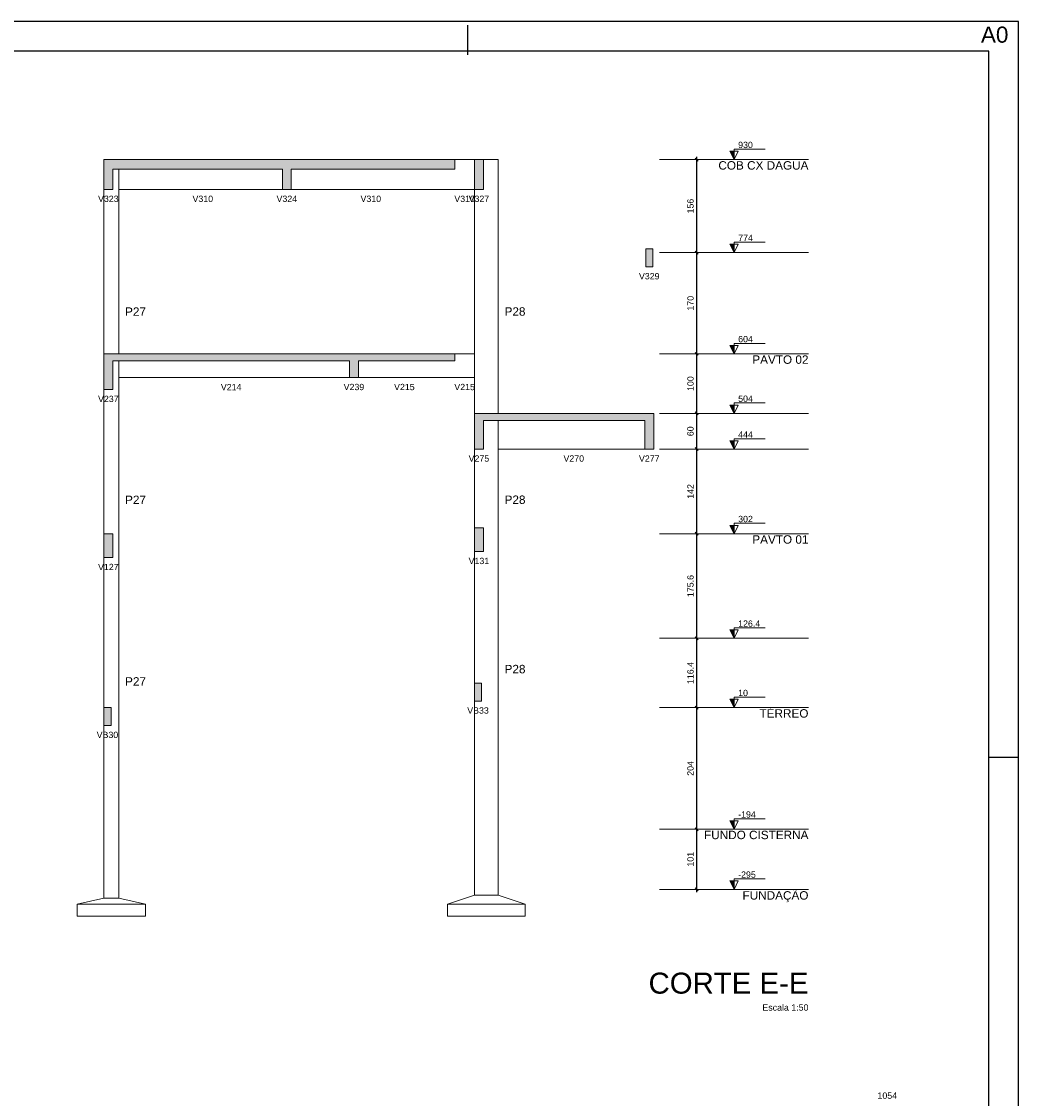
# Model space of a CAD drawing. Header units: millimetres. Extents: x 0 to 119, y 0 to 84.
# Tile 11 of 11: x 85 to 119, y 48 to 84. Entities that reach past the tile are written whole.
import ezdxf

# ---------------------------------------------------------------- set-up
doc = ezdxf.new("R2010")
doc.units = ezdxf.units.MM
doc.header["$MEASUREMENT"] = 0
doc.linetypes.add('DASHED', pattern=[1.905, 1.27, -0.635])
doc.linetypes.add('NULL', pattern=[0])
doc.layers.get('0').update_dxf_attribs({"lineweight": 18})
for name, color, linetype, lineweight in [('FO-Cotas', 5, 'Continuous', 5), ('FO-Elementos cortados', 159, 'Continuous', 5), ('FO-Elementos em vista', 7, 'Continuous', 5), ('FO-Hachuras', 153, 'Continuous', 5), ('FO-Indicações', 7, 'Continuous', 5), ('FO-Níveis', 9, 'DASHED', 5), ('FO-Textos das vigas', 7, 'Continuous', 5), ('FO-Textos dos pilares', 7, 'Continuous', 5), ('FO-Títulos', 1, 'Continuous', 20)]:
    doc.layers.add(name, color=color, linetype=linetype, lineweight=lineweight)
doc.layers.add('SEDUC_MARF', color=1, linetype='Continuous')
doc.layers.add('SEDUC_MARGG', color=7, linetype='Continuous')
doc.styles.add('Arial', font='txt')
doc.dimstyles.new('UM_50.000000', dxfattribs={"dimtxt": 0.18, "dimasz": 0.1, "dimexe": 0.1, "dimexo": 0.2, "dimgap": 0, "dimtad": 1, "dimtih": 1, "dimtoh": 1, "dimdec": 1, "dimlfac": 50, "dimzin": 0, "dimdsep": 46, "dimtxsty": 'Standard', "dimcen": 0.09, "dimdle": 0.1, "dimadec": 1, "dimazin": 2, "dimtfac": 1, "dimtdec": 4, "dimtofl": 0, "dimtmove": 0, "dimatfit": 3, "dimfxl": 1, "dimtolj": 1, "dimarcsym": 0})

# ---------------------------------------------------------------- blocks, each defined once
blk = doc.blocks.new('_Oblique')
at = {"color": 0, "linetype": 'ByBlock', "lineweight": -2}
blk.add_line((-0.5, -0.5), (0.5, 0.5), dxfattribs=at)
blk = doc.blocks.new('*D47')
at = {"layer": 'Defpoints', "color": 0}
for p in [(108.098, 56.983), (108.098, 56.983), (108.098, 54.963)]:
    blk.add_point(p, dxfattribs=at)
at = {"layer": 'FO-Cotas', "color": 0, "linetype": 'Continuous', "lineweight": -2}
blk.add_line((108.098, 54.863), (108.098, 57.083), dxfattribs=at)
at = {"layer": 'FO-Cotas', "color": 0, "lineweight": -2, "xscale": 0.1, "yscale": 0.1, "zscale": 0.1}
for p, rotation in [((108.098, 56.983), 90), ((108.098, 54.963), 270)]:
    blk.add_blockref('_Oblique', p, dxfattribs=dict(at, rotation=rotation))
at = {"layer": 'FO-Cotas', "color": 7, "insert": (107.886, 55.973), "char_height": 0.2118, "attachment_point": 5, "rotation": 90, "style": 'Arial'}
blk.add_mtext('\\A1;101', dxfattribs=at)
blk = doc.blocks.new('*D48')
at = {"layer": 'Defpoints', "color": 0}
for p in [(108.098, 61.063), (108.098, 61.063), (108.098, 56.983)]:
    blk.add_point(p, dxfattribs=at)
at = {"layer": 'FO-Cotas', "color": 0, "linetype": 'Continuous', "lineweight": -2}
blk.add_line((108.098, 56.883), (108.098, 61.163), dxfattribs=at)
at = {"layer": 'FO-Cotas', "color": 0, "lineweight": -2, "xscale": 0.1, "yscale": 0.1, "zscale": 0.1}
for p, rotation in [((108.098, 61.063), 90), ((108.098, 56.983), 270)]:
    blk.add_blockref('_Oblique', p, dxfattribs=dict(at, rotation=rotation))
at = {"layer": 'FO-Cotas', "color": 7, "insert": (107.886, 59.023), "char_height": 0.2118, "attachment_point": 5, "rotation": 90, "style": 'Arial'}
blk.add_mtext('\\A1;204', dxfattribs=at)
blk = doc.blocks.new('*D49')
at = {"layer": 'Defpoints', "color": 0}
for p in [(108.098, 63.391), (108.098, 63.391), (108.098, 61.063)]:
    blk.add_point(p, dxfattribs=at)
at = {"layer": 'FO-Cotas', "color": 0, "linetype": 'Continuous', "lineweight": -2}
blk.add_line((108.098, 60.963), (108.098, 63.491), dxfattribs=at)
at = {"layer": 'FO-Cotas', "color": 0, "lineweight": -2, "xscale": 0.1, "yscale": 0.1, "zscale": 0.1}
for p, rotation in [((108.098, 63.391), 90), ((108.098, 61.063), 270)]:
    blk.add_blockref('_Oblique', p, dxfattribs=dict(at, rotation=rotation))
at = {"layer": 'FO-Cotas', "color": 7, "insert": (107.886, 62.227), "char_height": 0.2118, "attachment_point": 5, "rotation": 90, "style": 'Arial'}
blk.add_mtext('\\A1;116.4', dxfattribs=at)
blk = doc.blocks.new('*D50')
at = {"layer": 'Defpoints', "color": 0}
for p in [(108.098, 66.903), (108.098, 66.903), (108.098, 63.391)]:
    blk.add_point(p, dxfattribs=at)
at = {"layer": 'FO-Cotas', "color": 0, "linetype": 'Continuous', "lineweight": -2}
blk.add_line((108.098, 63.291), (108.098, 67.003), dxfattribs=at)
at = {"layer": 'FO-Cotas', "color": 0, "lineweight": -2, "xscale": 0.1, "yscale": 0.1, "zscale": 0.1}
for p, rotation in [((108.098, 66.903), 90), ((108.098, 63.391), 270)]:
    blk.add_blockref('_Oblique', p, dxfattribs=dict(at, rotation=rotation))
at = {"layer": 'FO-Cotas', "color": 7, "insert": (107.886, 65.147), "char_height": 0.2118, "attachment_point": 5, "rotation": 90, "style": 'Arial'}
blk.add_mtext('\\A1;175.6', dxfattribs=at)
blk = doc.blocks.new('*D51')
at = {"layer": 'Defpoints', "color": 0}
for p in [(108.098, 69.743), (108.098, 69.743), (108.098, 66.903)]:
    blk.add_point(p, dxfattribs=at)
at = {"layer": 'FO-Cotas', "color": 0, "linetype": 'Continuous', "lineweight": -2}
blk.add_line((108.098, 66.803), (108.098, 69.843), dxfattribs=at)
at = {"layer": 'FO-Cotas', "color": 0, "lineweight": -2, "xscale": 0.1, "yscale": 0.1, "zscale": 0.1}
for p, rotation in [((108.098, 69.743), 90), ((108.098, 66.903), 270)]:
    blk.add_blockref('_Oblique', p, dxfattribs=dict(at, rotation=rotation))
at = {"layer": 'FO-Cotas', "color": 7, "insert": (107.886, 68.323), "char_height": 0.2118, "attachment_point": 5, "rotation": 90, "style": 'Arial'}
blk.add_mtext('\\A1;142', dxfattribs=at)
blk = doc.blocks.new('*D52')
at = {"layer": 'Defpoints', "color": 0}
for p in [(108.098, 70.943), (108.098, 70.943), (108.098, 69.743)]:
    blk.add_point(p, dxfattribs=at)
at = {"layer": 'FO-Cotas', "color": 0, "linetype": 'Continuous', "lineweight": -2}
blk.add_line((108.098, 69.643), (108.098, 71.043), dxfattribs=at)
at = {"layer": 'FO-Cotas', "color": 0, "lineweight": -2, "xscale": 0.1, "yscale": 0.1, "zscale": 0.1}
for p, rotation in [((108.098, 70.943), 90), ((108.098, 69.743), 270)]:
    blk.add_blockref('_Oblique', p, dxfattribs=dict(at, rotation=rotation))
at = {"layer": 'FO-Cotas', "color": 7, "insert": (107.886, 70.343), "char_height": 0.2118, "attachment_point": 5, "rotation": 90, "style": 'Arial'}
blk.add_mtext('\\A1;60', dxfattribs=at)
blk = doc.blocks.new('*D53')
at = {"layer": 'Defpoints', "color": 0}
for p in [(108.098, 72.943), (108.098, 72.943), (108.098, 70.943)]:
    blk.add_point(p, dxfattribs=at)
at = {"layer": 'FO-Cotas', "color": 0, "linetype": 'Continuous', "lineweight": -2}
blk.add_line((108.098, 70.843), (108.098, 73.043), dxfattribs=at)
at = {"layer": 'FO-Cotas', "color": 0, "lineweight": -2, "xscale": 0.1, "yscale": 0.1, "zscale": 0.1}
for p, rotation in [((108.098, 72.943), 90), ((108.098, 70.943), 270)]:
    blk.add_blockref('_Oblique', p, dxfattribs=dict(at, rotation=rotation))
at = {"layer": 'FO-Cotas', "color": 7, "insert": (107.886, 71.943), "char_height": 0.2118, "attachment_point": 5, "rotation": 90, "style": 'Arial'}
blk.add_mtext('\\A1;100', dxfattribs=at)
blk = doc.blocks.new('*D54')
at = {"layer": 'Defpoints', "color": 0}
for p in [(108.098, 76.343), (108.098, 76.343), (108.098, 72.943)]:
    blk.add_point(p, dxfattribs=at)
at = {"layer": 'FO-Cotas', "color": 0, "linetype": 'Continuous', "lineweight": -2}
blk.add_line((108.098, 72.843), (108.098, 76.443), dxfattribs=at)
at = {"layer": 'FO-Cotas', "color": 0, "lineweight": -2, "xscale": 0.1, "yscale": 0.1, "zscale": 0.1}
for p, rotation in [((108.098, 76.343), 90), ((108.098, 72.943), 270)]:
    blk.add_blockref('_Oblique', p, dxfattribs=dict(at, rotation=rotation))
at = {"layer": 'FO-Cotas', "color": 7, "insert": (107.886, 74.643), "char_height": 0.2118, "attachment_point": 5, "rotation": 90, "style": 'Arial'}
blk.add_mtext('\\A1;170', dxfattribs=at)
blk = doc.blocks.new('*D55')
at = {"layer": 'Defpoints', "color": 0}
for p in [(108.098, 79.463), (108.098, 79.463), (108.098, 76.343)]:
    blk.add_point(p, dxfattribs=at)
at = {"layer": 'FO-Cotas', "color": 0, "linetype": 'Continuous', "lineweight": -2}
blk.add_line((108.098, 76.243), (108.098, 79.563), dxfattribs=at)
at = {"layer": 'FO-Cotas', "color": 0, "lineweight": -2, "xscale": 0.1, "yscale": 0.1, "zscale": 0.1}
for p, rotation in [((108.098, 79.463), 90), ((108.098, 76.343), 270)]:
    blk.add_blockref('_Oblique', p, dxfattribs=dict(at, rotation=rotation))
at = {"layer": 'FO-Cotas', "color": 7, "insert": (107.886, 77.903), "char_height": 0.2118, "attachment_point": 5, "rotation": 90, "style": 'Arial'}
blk.add_mtext('\\A1;156', dxfattribs=at)

msp = doc.modelspace()

# ---------------------------------------------------------------- hatches: boundary and pattern name
at = {"layer": 'FO-Hachuras', "linetype": 'Continuous'}
for points in [[(88.188, 79.1434), (94.4814, 79.1434), (94.4814, 79.4634), (88.188, 79.4634), (88.188, 79.1434)], [(88.188, 78.4634), (88.488, 78.4634), (88.488, 79.4634), (88.188, 79.4634), (88.188, 78.4634)], [(94.1814, 79.1434), (99.9714, 79.1434), (99.9714, 79.4634), (94.1814, 79.4634), (94.1814, 79.1434)], [(94.1814, 78.4634), (94.4814, 78.4634), (94.4814, 79.4634), (94.1814, 79.4634), (94.1814, 78.4634)], [(100.6314, 78.4634), (100.9314, 78.4634), (100.9314, 79.4634), (100.6314, 79.4634), (100.6314, 78.4634)], [(106.3814, 75.8634), (106.6214, 75.8634), (106.6214, 76.4634), (106.3814, 76.4634), (106.3814, 75.8634)], [(88.188, 72.7034), (96.7348, 72.7034), (96.7348, 72.9434), (88.188, 72.9434), (88.188, 72.7034)], [(88.188, 71.7434), (88.488, 71.7434), (88.488, 72.9434), (88.188, 72.9434), (88.188, 71.7434)], [(96.4348, 72.7034), (99.9714, 72.7034), (99.9714, 72.9434), (96.4348, 72.9434), (96.4348, 72.7034)], [(96.4348, 72.1434), (96.7348, 72.1434), (96.7348, 72.9434), (96.4348, 72.9434), (96.4348, 72.1434)], [(100.6314, 70.7034), (106.6514, 70.7034), (106.6514, 70.9434), (100.6314, 70.9434), (100.6314, 70.7034)], [(100.6314, 69.7434), (100.9314, 69.7434), (100.9314, 70.9434), (100.6314, 70.9434), (100.6314, 69.7434)], [(106.3514, 69.7434), (106.6514, 69.7434), (106.6514, 70.9434), (106.3514, 70.9434), (106.3514, 69.7434)], [(88.188, 66.1034), (88.488, 66.1034), (88.488, 66.9034), (88.188, 66.9034), (88.188, 66.1034)], [(100.6314, 66.3034), (100.9314, 66.3034), (100.9314, 67.1034), (100.6314, 67.1034), (100.6314, 66.3034)], [(100.6314, 61.2834), (100.8714, 61.2834), (100.8714, 61.8834), (100.6314, 61.8834), (100.6314, 61.2834)], [(88.188, 60.4634), (88.428, 60.4634), (88.428, 61.0634), (88.188, 61.0634), (88.188, 60.4634)]]:
    msp.add_hatch(color=153, dxfattribs=at).paths.add_polyline_path(points)
at = {"layer": 'FO-Indicações', "linetype": 'Continuous'}
for points in [[(109.3478, 79.4634), (109.3478, 79.7434), (109.2078, 79.7434), (109.3478, 79.4634)], [(109.3478, 76.3434), (109.3478, 76.6234), (109.2078, 76.6234), (109.3478, 76.3434)], [(109.3478, 72.9434), (109.3478, 73.2234), (109.2078, 73.2234), (109.3478, 72.9434)], [(109.3478, 70.9434), (109.3478, 71.2234), (109.2078, 71.2234), (109.3478, 70.9434)], [(109.3478, 69.7434), (109.3478, 70.0234), (109.2078, 70.0234), (109.3478, 69.7434)], [(109.3478, 66.9034), (109.3478, 67.1834), (109.2078, 67.1834), (109.3478, 66.9034)], [(109.3478, 63.3914), (109.3478, 63.6714), (109.2078, 63.6714), (109.3478, 63.3914)], [(109.3478, 61.0634), (109.3478, 61.3434), (109.2078, 61.3434), (109.3478, 61.0634)], [(109.3478, 56.9834), (109.3478, 57.2634), (109.2078, 57.2634), (109.3478, 56.9834)], [(109.3478, 54.9634), (109.3478, 55.2434), (109.2078, 55.2434), (109.3478, 54.9634)]]:
    msp.add_hatch(color=7, dxfattribs=at).paths.add_polyline_path(points)

# ---------------------------------------------------------------- linework, layer by layer
at = {"layer": 'FO-Elementos cortados'}
for p, q in [((88.188, 79.4634), (88.188, 79.1434)), ((88.488, 79.4634), (88.188, 79.4634)), ((88.688, 79.4634), (88.488, 79.4634)), ((94.1814, 79.4634), (88.688, 79.4634)), ((94.3314, 79.4634), (94.1814, 79.4634)), ((94.4814, 79.4634), (94.3314, 79.4634)), ((99.9714, 79.4634), (94.4814, 79.4634)), ((99.9714, 79.1434), (99.9714, 79.4634)), ((100.9314, 79.4634), (100.6314, 79.4634)), ((100.6314, 79.4634), (100.6314, 78.4634)), ((100.9314, 78.4634), (100.9314, 79.4634)), ((88.188, 79.1434), (88.188, 78.4634)), ((88.488, 78.4634), (88.488, 79.1434)), ((88.488, 79.1434), (88.688, 79.1434)), ((88.688, 79.1434), (94.1814, 79.1434)), ((94.1814, 79.1434), (94.1814, 78.4634)), ((94.4814, 78.4634), (94.4814, 79.1434)), ((94.4814, 79.1434), (99.9714, 79.1434)), ((88.188, 78.4634), (88.488, 78.4634)), ((94.1814, 78.4634), (94.3314, 78.4634)), ((94.3314, 78.4634), (94.4814, 78.4634)), ((100.6314, 78.4634), (100.9314, 78.4634)), ((106.6214, 76.4634), (106.3814, 76.4634)), ((106.3814, 76.4634), (106.3814, 75.8634)), ((106.6214, 75.8634), (106.6214, 76.4634)), ((106.3814, 75.8634), (106.6214, 75.8634)), ((88.188, 72.9434), (88.188, 72.7034)), ((88.338, 72.9434), (88.188, 72.9434)), ((88.188, 72.7034), (88.188, 71.7434)), ((88.488, 72.9434), (88.338, 72.9434)), ((88.688, 72.9434), (88.488, 72.9434)), ((88.488, 72.1434), (88.488, 72.7034)), ((88.488, 72.7034), (88.688, 72.7034)), ((96.4348, 72.9434), (88.688, 72.9434)), ((88.688, 72.7034), (96.4348, 72.7034)), ((96.5848, 72.9434), (96.4348, 72.9434)), ((96.4348, 72.7034), (96.4348, 72.1434)), ((96.7348, 72.9434), (96.5848, 72.9434)), ((99.9714, 72.9434), (96.7348, 72.9434)), ((96.7348, 72.1434), (96.7348, 72.7034)), ((96.7348, 72.7034), (99.9714, 72.7034)), ((99.9714, 72.7034), (99.9714, 72.9434)), ((88.488, 71.7434), (88.488, 72.1434)), ((96.4348, 72.1434), (96.5848, 72.1434)), ((96.5848, 72.1434), (96.7348, 72.1434)), ((88.188, 71.7434), (88.488, 71.7434)), ((100.6314, 70.9434), (100.6314, 70.7034)), ((100.9314, 70.9434), (100.6314, 70.9434)), ((101.4314, 70.9434), (100.9314, 70.9434)), ((106.3514, 70.9434), (101.4314, 70.9434)), ((106.5014, 70.9434), (106.3514, 70.9434)), ((106.6514, 70.9434), (106.5014, 70.9434)), ((106.6514, 70.7034), (106.6514, 70.9434)), ((100.6314, 70.7034), (100.6314, 69.7434)), ((100.9314, 69.7434), (100.9314, 70.7034)), ((100.9314, 70.7034), (101.4314, 70.7034)), ((101.4314, 70.7034), (106.3514, 70.7034)), ((106.3514, 70.7034), (106.3514, 69.7434)), ((106.6514, 69.7434), (106.6514, 70.7034)), ((100.6314, 69.7434), (100.9314, 69.7434)), ((106.3514, 69.7434), (106.5014, 69.7434)), ((106.5014, 69.7434), (106.6514, 69.7434)), ((88.488, 66.9034), (88.188, 66.9034)), ((88.188, 66.9034), (88.188, 66.1034)), ((88.488, 66.1034), (88.488, 66.9034)), ((100.9314, 67.1034), (100.6314, 67.1034)), ((100.6314, 67.1034), (100.6314, 66.9034)), ((100.6314, 66.9034), (100.6314, 66.3034)), ((100.9314, 66.9034), (100.9314, 67.1034)), ((100.9314, 66.3034), (100.9314, 66.9034)), ((100.6314, 66.3034), (100.9314, 66.3034)), ((88.188, 66.1034), (88.488, 66.1034)), ((100.8714, 61.8834), (100.6314, 61.8834)), ((100.6314, 61.8834), (100.6314, 61.2834)), ((100.8714, 61.2834), (100.8714, 61.8834)), ((100.6314, 61.2834), (100.8714, 61.2834)), ((88.428, 61.0634), (88.188, 61.0634)), ((88.188, 61.0634), (88.188, 60.4634)), ((88.428, 60.4634), (88.428, 61.0634)), ((88.188, 60.4634), (88.428, 60.4634))]:
    msp.add_line(p, q, dxfattribs=at)
at = {"layer": 'FO-Elementos em vista'}
for p, q in [((100.6314, 79.4634), (99.9714, 79.4634)), ((101.4314, 79.4634), (100.9314, 79.4634)), ((101.4314, 76.3434), (101.4314, 79.4634)), ((88.688, 78.4634), (88.688, 79.1434)), ((88.188, 78.4634), (88.188, 76.3434)), ((88.688, 78.4634), (94.1814, 78.4634)), ((88.688, 76.3434), (88.688, 78.4634)), ((94.4814, 78.4634), (99.9714, 78.4634)), ((99.9714, 78.4634), (100.6314, 78.4634)), ((100.6314, 78.4634), (100.6314, 76.3434)), ((88.188, 76.3434), (88.188, 72.9434)), ((88.688, 72.9434), (88.688, 76.3434)), ((100.6314, 76.3434), (100.6314, 72.9434)), ((101.4314, 72.9434), (101.4314, 76.3434)), ((88.688, 72.1434), (88.688, 72.7034)), ((100.6314, 72.9434), (99.9714, 72.9434)), ((100.6314, 72.9434), (100.6314, 72.1434)), ((101.4314, 70.9434), (101.4314, 72.9434)), ((88.688, 72.1434), (96.4348, 72.1434)), ((88.688, 70.9434), (88.688, 72.1434)), ((96.7348, 72.1434), (99.9714, 72.1434)), ((99.9714, 72.1434), (100.6314, 72.1434)), ((100.6314, 72.1434), (100.6314, 70.9434)), ((88.188, 71.7434), (88.188, 70.9434)), ((88.188, 70.9434), (88.188, 69.7434)), ((88.688, 69.7434), (88.688, 70.9434)), ((101.4314, 69.7434), (101.4314, 70.7034)), ((88.188, 69.7434), (88.188, 66.9034)), ((88.688, 66.9034), (88.688, 69.7434)), ((100.6314, 69.7434), (100.6314, 67.1034)), ((101.4314, 69.7434), (106.3514, 69.7434)), ((101.4314, 66.9034), (101.4314, 69.7434)), ((88.688, 63.3914), (88.688, 66.9034)), ((101.4314, 63.3914), (101.4314, 66.9034)), ((100.6314, 66.3034), (100.6314, 63.3914)), ((88.188, 66.1034), (88.188, 63.3914)), ((88.188, 63.3914), (88.188, 61.0634)), ((88.688, 61.0634), (88.688, 63.3914)), ((100.6314, 63.3914), (100.6314, 61.0634)), ((101.4314, 61.0634), (101.4314, 63.3914)), ((88.688, 54.6634), (88.688, 61.0634)), ((100.6314, 61.0634), (100.6314, 54.7634)), ((101.4314, 54.7634), (101.4314, 61.0634)), ((88.188, 60.4634), (88.188, 54.6634)), ((88.188, 54.6634), (87.288, 54.4634)), ((88.688, 54.6634), (88.188, 54.6634)), ((89.588, 54.4634), (88.688, 54.6634)), ((100.6314, 54.7634), (99.7314, 54.4634)), ((101.4314, 54.7634), (100.6314, 54.7634)), ((102.3314, 54.4634), (101.4314, 54.7634)), ((87.288, 54.4634), (87.288, 54.0634)), ((88.188, 54.4634), (87.288, 54.4634)), ((88.688, 54.4634), (88.188, 54.4634)), ((89.588, 54.4634), (88.688, 54.4634)), ((89.588, 54.0634), (89.588, 54.4634)), ((99.7314, 54.4634), (99.7314, 54.0634)), ((100.6314, 54.4634), (99.7314, 54.4634)), ((101.4314, 54.4634), (100.6314, 54.4634)), ((102.3314, 54.4634), (101.4314, 54.4634)), ((102.3314, 54.0634), (102.3314, 54.4634)), ((88.188, 54.0634), (87.288, 54.0634)), ((88.688, 54.0634), (88.188, 54.0634)), ((89.588, 54.0634), (88.688, 54.0634)), ((100.6314, 54.0634), (99.7314, 54.0634)), ((101.4314, 54.0634), (100.6314, 54.0634)), ((102.3314, 54.0634), (101.4314, 54.0634))]:
    msp.add_line(p, q, dxfattribs=at)
at = {"layer": 'FO-Indicações'}
for points in [[(109.3478, 79.4634), (109.4878, 79.7434), (109.2078, 79.7434), (109.3478, 79.4634), (109.3478, 79.8134), (110.3978, 79.8134)], [(109.3478, 76.3434), (109.4878, 76.6234), (109.2078, 76.6234), (109.3478, 76.3434), (109.3478, 76.6934), (110.3978, 76.6934)], [(109.3478, 72.9434), (109.4878, 73.2234), (109.2078, 73.2234), (109.3478, 72.9434), (109.3478, 73.2934), (110.3978, 73.2934)], [(109.3478, 70.9434), (109.4878, 71.2234), (109.2078, 71.2234), (109.3478, 70.9434), (109.3478, 71.2934), (110.3978, 71.2934)], [(109.3478, 69.7434), (109.4878, 70.0234), (109.2078, 70.0234), (109.3478, 69.7434), (109.3478, 70.0934), (110.3978, 70.0934)], [(109.3478, 66.9034), (109.4878, 67.1834), (109.2078, 67.1834), (109.3478, 66.9034), (109.3478, 67.2534), (110.3978, 67.2534)], [(109.3478, 63.3914), (109.4878, 63.6714), (109.2078, 63.6714), (109.3478, 63.3914), (109.3478, 63.7414), (110.3978, 63.7414)], [(109.3478, 61.0634), (109.4878, 61.3434), (109.2078, 61.3434), (109.3478, 61.0634), (109.3478, 61.4134), (110.3978, 61.4134)], [(109.3478, 56.9834), (109.4878, 57.2634), (109.2078, 57.2634), (109.3478, 56.9834), (109.3478, 57.3334), (110.3978, 57.3334)], [(109.3478, 54.9634), (109.4878, 55.2434), (109.2078, 55.2434), (109.3478, 54.9634), (109.3478, 55.3134), (110.3978, 55.3134)]]:
    msp.add_lwpolyline(points, dxfattribs=at)
at = {"layer": 'FO-Níveis', "linetype": 'Continuous', "ltscale": 0.2}
for p, q in [((106.8478, 79.4634), (111.8478, 79.4634)), ((106.8478, 76.3434), (111.8478, 76.3434)), ((106.8478, 72.9434), (111.8478, 72.9434)), ((106.8478, 70.9434), (111.8478, 70.9434)), ((106.8478, 69.7434), (111.8478, 69.7434)), ((106.8478, 66.9034), (111.8478, 66.9034)), ((106.8478, 63.3914), (111.8478, 63.3914)), ((106.8478, 61.0634), (111.8478, 61.0634)), ((106.8478, 56.9834), (111.8478, 56.9834)), ((106.8478, 54.9634), (111.8478, 54.9634))]:
    msp.add_line(p, q, dxfattribs=at)
at = {"layer": 'SEDUC_MARF'}
for p, q in [((100.4015, 83.9804), (100.4015, 82.9804)), ((117.9, 59.4), (118.9, 59.4))]:
    msp.add_line(p, q, dxfattribs=at)
msp.add_lwpolyline([(118.9, 84.1), (0, 84.1), (0, 0), (118.9, 0)], close=True, dxfattribs=at)
at = {"layer": 'SEDUC_MARGG'}
msp.add_lwpolyline([(2.5, 1), (117.9, 1), (117.9, 83.1), (2.5, 83.1), (2.5, 1)], dxfattribs=at)

# ---------------------------------------------------------------- texts
at = {"layer": 'Defpoints', "linetype": 'NULL', "insert": (117.64, 83.9301), "char_height": 0.54, "width": 5.451037, "attachment_point": 1, "line_spacing_factor": 0.9, "style": 'Arial'}
msp.add_mtext('A0', dxfattribs=at)
at = {"layer": 'FO-Indicações', "linetype": 'NULL', "line_spacing_factor": 0.798, "style": 'Arial'}
for s, insert, char_height, width, attachment_point in [('930', (109.4876, 79.8483), 0.2118, 0.967705, 7), ('COB CX DAGUA', (111.8476, 79.1246), 0.2824, 5.981016, 9), ('774', (109.4876, 76.7283), 0.2118, 0.967705, 7), ('604', (109.4876, 73.3283), 0.2118, 0.967705, 7), ('PAVTO 02', (111.8476, 72.6046), 0.2824, 3.728232, 9), ('504', (109.4876, 71.3283), 0.2118, 0.967705, 7), ('444', (109.4876, 70.1283), 0.2118, 0.967705, 7), ('302', (109.4876, 67.2883), 0.2118, 0.967705, 7), ('PAVTO 01', (111.8476, 66.5646), 0.2824, 3.728232, 9), ('126.4', (109.4876, 63.7763), 0.2118, 1.451416, 7), ('10', (109.4876, 61.4483), 0.2118, 0.645137, 7), ('TÉRREO', (111.8476, 60.7246), 0.2824, 3.250254, 9), ('-194', (109.4876, 57.3683), 0.2118, 1.16085, 7), ('FUNDO CISTERNA', (111.8476, 56.6446), 0.2824, 6.933545, 9), ('-295', (109.4876, 55.3483), 0.2118, 1.16085, 7), ('FUNDAÇÃO', (111.8476, 54.5314), 0.2824, 4.376836, 9), ('1054', (114.1659, 47.9282), 0.2118, 1.290273, 7)]:
    msp.add_mtext(s, dxfattribs=dict(at, insert=insert, char_height=char_height, width=width, attachment_point=attachment_point))
at = {"layer": 'FO-Textos das vigas', "linetype": 'NULL', "char_height": 0.2118, "attachment_point": 8, "line_spacing_factor": 0.798, "style": 'Arial'}
for s, insert, width in [('V323', (88.3376, 78.0403), 1.354561), ('V310', (91.5096, 78.0403), 1.354561), ('V324', (94.3316, 78.0403), 1.354561), ('V310', (97.1516, 78.0403), 1.354561), ('V310', (100.3016, 78.0403), 1.354561), ('V327', (100.7816, 78.0403), 1.354561), ('V329', (106.5016, 75.4403), 1.354561), ('V214', (92.4616, 71.7203), 1.354561), ('V239', (96.5846, 71.7203), 1.354561), ('V215', (98.2786, 71.7203), 1.354561), ('V215', (100.3016, 71.7203), 1.354561), ('V237', (88.3376, 71.3203), 1.354561), ('V275', (100.7816, 69.3203), 1.354561), ('V270', (103.9666, 69.3203), 1.354561), ('V277', (106.5016, 69.3203), 1.354561), ('V127', (88.3376, 65.6803), 1.354561), ('V131', (100.7816, 65.8803), 1.354561), ('VB33', (100.7516, 60.8603), 1.418848), ('VB30', (88.3076, 60.0403), 1.418848)]:
    msp.add_mtext(s, dxfattribs=dict(at, insert=insert, width=width))
at = {"layer": 'FO-Textos dos pilares', "linetype": 'NULL', "char_height": 0.2824, "width": 1.387852, "attachment_point": 7, "line_spacing_factor": 0.798, "style": 'Arial'}
for s, insert in [('P27', (88.8996, 74.2196)), ('P28', (101.6436, 74.2196)), ('P27', (88.8996, 67.8996)), ('P28', (101.6436, 67.8996)), ('P28', (101.6436, 62.2136)), ('P27', (88.8996, 61.8036))]:
    msp.add_mtext(s, dxfattribs=dict(at, insert=insert))
at = {"layer": 'FO-Títulos', "linetype": 'NULL', "attachment_point": 9, "line_spacing_factor": 0.798, "style": 'Arial'}
for s, insert, char_height, width in [('CORTE E-E', (111.8476, 51.4514), 0.706, 10.780752), ('Escala 1:50', (111.8476, 50.8863), 0.2118, 3.03084)]:
    msp.add_mtext(s, dxfattribs=dict(at, insert=insert, char_height=char_height, width=width))

# ---------------------------------------------------------------- dimensions: what is measured, and where the dimension line sits
at = {"layer": 'FO-Cotas', "linetype": 'Continuous'}
for base, p1, p2, picture, middle in [((108.0978, 79.4634), (108.0978, 76.3434), (108.0978, 79.4634), '*D55', (107.886, 77.9034)), ((108.0978, 76.3434), (108.0978, 72.9434), (108.0978, 76.3434), '*D54', (107.886, 74.6434)), ((108.0978, 72.9434), (108.0978, 70.9434), (108.0978, 72.9434), '*D53', (107.886, 71.9434)), ((108.0978, 70.9434), (108.0978, 69.7434), (108.0978, 70.9434), '*D52', (107.886, 70.3434)), ((108.0978, 69.7434), (108.0978, 66.9034), (108.0978, 69.7434), '*D51', (107.886, 68.3234)), ((108.0978, 66.9034), (108.0978, 63.3914), (108.0978, 66.9034), '*D50', (107.886, 65.1474)), ((108.0978, 63.3914), (108.0978, 61.0634), (108.0978, 63.3914), '*D49', (107.886, 62.2274)), ((108.0978, 61.0634), (108.0978, 56.9834), (108.0978, 61.0634), '*D48', (107.886, 59.0234)), ((108.0978, 56.9834), (108.0978, 54.9634), (108.0978, 56.9834), '*D47', (107.886, 55.9734))]:
    dim = msp.add_linear_dim(base=base, p1=p1, p2=p2, angle=90, dimstyle='UM_50.000000', override={"dimtxt": 0.2118, "dimasz": 0.1, "dimexe": 0.1, "dimexo": 0.2, "dimtad": 1, "dimtih": 0, "dimtoh": 0, "dimdec": 1, "dimlfac": 50, "dimzin": 8, "dimtxsty": 'Arial', "dimblk": 'Oblique', "dimblk1": 'Oblique', "dimblk2": 'Oblique', "dimsah": 1, "dimdle": 0.1, "dimse1": 1, "dimse2": 1, "dimclrt": 7, "dimadec": 1, "dimazin": 3, "dimtmove": 2, "dimldrblk": 'Oblique'}, dxfattribs=at)
    dim.commit()
    dim.dimension.update_dxf_attribs({"geometry": picture, "text_midpoint": middle, "dimtype": 160, "text_rotation": 90})

doc.saveas('drawing.dxf')
